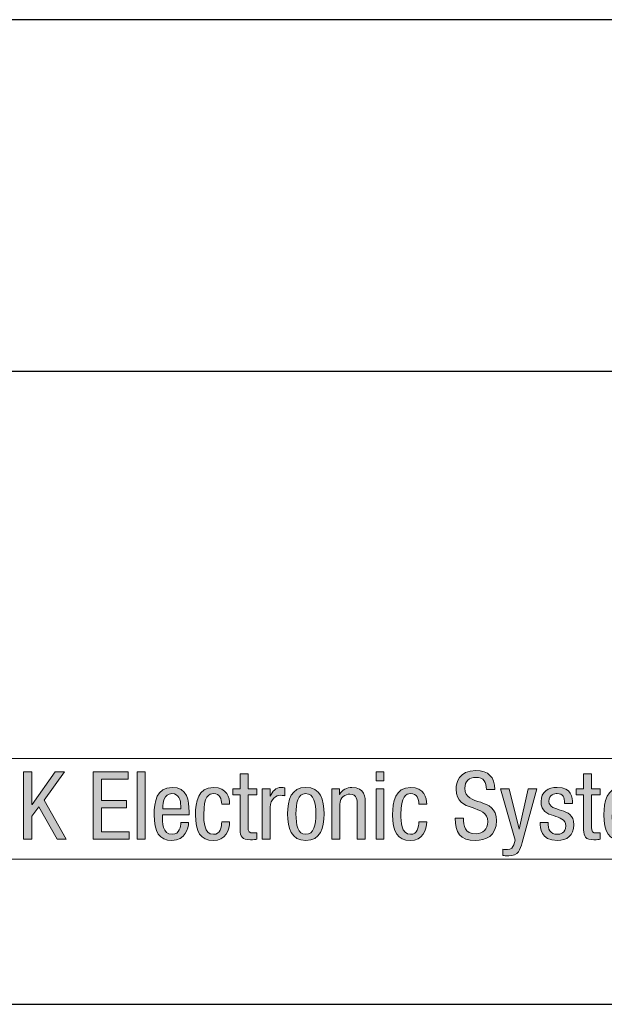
# Model space of a CAD drawing. Header units: inches. Extents: x -3.1 to 15.2, y -1.5 to 10.6.
# Tile 72 of 89: x 13.162 to 13.589, y -1.518 to -0.798. Entities that reach past the tile are written whole.
import ezdxf

# ---------------------------------------------------------------- set-up
doc = ezdxf.new("R2010")
doc.units = ezdxf.units.IN
doc.header["$MEASUREMENT"] = 0
doc.layers.add('chop', color=7, linetype='Continuous')

# ---------------------------------------------------------------- blocks, each defined once
blk = doc.blocks.new('block 3183')
at = {"layer": 'chop', "color": 7, "lineweight": 30, "true_color": 0xffffff}
blk.add_lwpolyline([(-3.01312, -1.51754), (15.17438, -1.51754)], dxfattribs=at)
blk = doc.blocks.new('block 3185')
at = {"layer": 'chop', "color": 7, "lineweight": 30, "true_color": 0xffffff}
blk.add_lwpolyline([(-2.53102, -1.05495), (14.72323, -1.05495)], dxfattribs=at)
blk = doc.blocks.new('block 3187')
at = {"layer": 'chop', "color": 7, "lineweight": 30, "true_color": 0xffffff}
blk.add_lwpolyline([(14.70231, -0.79811), (10.01752, -0.79811)], dxfattribs=at)
blk = doc.blocks.new('block 3113')
at = {"layer": 'chop'}
for name in ['block 3187', 'block 3185', 'block 3183']:
    blk.add_blockref(name, (0, 0), dxfattribs=at)
blk = doc.blocks.new('block 3238')
at = {"layer": 'chop', "true_color": 0x231f20}
h = blk.add_hatch(color=179, dxfattribs=at)
h.dxf.hatch_style = 2
h.paths.add_polyline_path([(13.16509, -1.34774), (13.17114, -1.34774), (13.17114, -1.37157), (13.17129, -1.37157), (13.1883, -1.34774), (13.19505, -1.34774), (13.18018, -1.36827), (13.19629, -1.39692), (13.18953, -1.39692), (13.17624, -1.37322), (13.17114, -1.38018), (13.17114, -1.39692), (13.16509, -1.39692)])
h = blk.add_hatch(color=179, dxfattribs=at)
h.dxf.hatch_style = 2
h.paths.add_polyline_path([(13.21604, -1.34774), (13.24144, -1.34774), (13.24144, -1.35311), (13.22209, -1.35311), (13.22209, -1.36854), (13.24034, -1.36854), (13.24034, -1.37391), (13.22209, -1.37391), (13.22209, -1.39155), (13.24227, -1.39155), (13.24227, -1.39692), (13.21604, -1.39692)])
h = blk.add_hatch(color=179, dxfattribs=at)
h.dxf.hatch_style = 2
h.paths.add_polyline_path([(13.24806, -1.34774), (13.25384, -1.34774), (13.25384, -1.39692), (13.24806, -1.39692)])
h = blk.add_hatch(color=179, dxfattribs=at)
h.dxf.hatch_style = 2
edge = h.paths.add_edge_path()
edge.add_spline(control_points=[(13.32338, -1.34926), (13.32338, -1.34926), (13.32917, -1.34926), (13.32917, -1.34926), (13.32917, -1.34926), (13.32917, -1.36), (13.32917, -1.36), (13.32917, -1.36), (13.33557, -1.36), (13.33557, -1.36), (13.33557, -1.36), (13.33557, -1.36454), (13.33557, -1.36454), (13.33557, -1.36454), (13.32917, -1.36454), (13.32917, -1.36454), (13.32917, -1.36454), (13.32917, -1.38824), (13.32917, -1.38824), (13.32917, -1.39121), (13.32993, -1.39237), (13.33295, -1.39237), (13.3342, -1.39237), (13.33488, -1.39224), (13.3355, -1.39217), (13.3355, -1.39217), (13.3355, -1.39692), (13.3355, -1.39692), (13.33474, -1.39705), (13.33322, -1.39733), (13.33082, -1.39733), (13.32483, -1.39733), (13.32338, -1.39486), (13.32338, -1.39003), (13.32338, -1.39003), (13.32338, -1.36454), (13.32338, -1.36454), (13.32338, -1.36454), (13.31801, -1.36454), (13.31801, -1.36454), (13.31801, -1.36454), (13.31801, -1.36), (13.31801, -1.36), (13.31801, -1.36), (13.32338, -1.36), (13.32338, -1.36), (13.32338, -1.36), (13.32338, -1.34926), (13.32338, -1.34926)], knot_values=[0, 0, 0, 0, 1, 1, 1, 2, 2, 2, 3, 3, 3, 4, 4, 4, 5, 5, 5, 6, 6, 6, 7, 7, 7, 8, 8, 8, 9, 9, 9, 10, 10, 10, 11, 11, 11, 12, 12, 12, 13, 13, 13, 14, 14, 14, 15, 15, 15, 16, 16, 16, 16], degree=3, periodic=1)
h = blk.add_hatch(color=179, dxfattribs=at)
h.dxf.hatch_style = 2
h.paths.add_polyline_path([(13.42268, -1.34774), (13.42845, -1.34774), (13.42845, -1.35436), (13.42268, -1.35436)])
h.paths.add_polyline_path([(13.42268, -1.36), (13.42845, -1.36), (13.42845, -1.39692), (13.42268, -1.39692)])
h = blk.add_hatch(color=179, dxfattribs=at)
h.dxf.hatch_style = 2
edge = h.paths.add_edge_path()
edge.add_spline(control_points=[(13.50331, -1.36049), (13.50331, -1.35532), (13.50145, -1.35174), (13.49567, -1.35174), (13.49057, -1.35174), (13.48754, -1.35449), (13.48754, -1.35973), (13.48754, -1.37358), (13.51076, -1.3653), (13.51076, -1.38329), (13.51076, -1.39464), (13.50241, -1.39788), (13.49546, -1.39788), (13.48395, -1.39788), (13.48058, -1.39195), (13.48058, -1.38148), (13.48058, -1.38148), (13.48664, -1.38148), (13.48664, -1.38148), (13.48664, -1.387), (13.48699, -1.39292), (13.49588, -1.39292), (13.50069, -1.39292), (13.50441, -1.38949), (13.50441, -1.38425), (13.50441, -1.37033), (13.4812, -1.37839), (13.4812, -1.36035), (13.4812, -1.35579), (13.48313, -1.34677), (13.49559, -1.34677), (13.50496, -1.34677), (13.50924, -1.35145), (13.50937, -1.36049), (13.50937, -1.36049), (13.50331, -1.36049), (13.50331, -1.36049)], knot_values=[0, 0, 0, 0, 1, 1, 1, 2, 2, 2, 3, 3, 3, 4, 4, 4, 5, 5, 5, 6, 6, 6, 7, 7, 7, 8, 8, 8, 9, 9, 9, 10, 10, 10, 11, 11, 11, 12, 12, 12, 12], degree=3, periodic=1)
h = blk.add_hatch(color=179, dxfattribs=at)
h.dxf.hatch_style = 2
edge = h.paths.add_edge_path()
edge.add_spline(control_points=[(13.57437, -1.34926), (13.57437, -1.34926), (13.58016, -1.34926), (13.58016, -1.34926), (13.58016, -1.34926), (13.58016, -1.36), (13.58016, -1.36), (13.58016, -1.36), (13.58656, -1.36), (13.58656, -1.36), (13.58656, -1.36), (13.58656, -1.36454), (13.58656, -1.36454), (13.58656, -1.36454), (13.58016, -1.36454), (13.58016, -1.36454), (13.58016, -1.36454), (13.58016, -1.38824), (13.58016, -1.38824), (13.58016, -1.39121), (13.58092, -1.39237), (13.58394, -1.39237), (13.58519, -1.39237), (13.58587, -1.39224), (13.58649, -1.39217), (13.58649, -1.39217), (13.58649, -1.39692), (13.58649, -1.39692), (13.58573, -1.39705), (13.58421, -1.39733), (13.58181, -1.39733), (13.57582, -1.39733), (13.57437, -1.39486), (13.57437, -1.39003), (13.57437, -1.39003), (13.57437, -1.36454), (13.57437, -1.36454), (13.57437, -1.36454), (13.569, -1.36454), (13.569, -1.36454), (13.569, -1.36454), (13.569, -1.36), (13.569, -1.36), (13.569, -1.36), (13.57437, -1.36), (13.57437, -1.36), (13.57437, -1.36), (13.57437, -1.34926), (13.57437, -1.34926)], knot_values=[0, 0, 0, 0, 1, 1, 1, 2, 2, 2, 3, 3, 3, 4, 4, 4, 5, 5, 5, 6, 6, 6, 7, 7, 7, 8, 8, 8, 9, 9, 9, 10, 10, 10, 11, 11, 11, 12, 12, 12, 13, 13, 13, 14, 14, 14, 15, 15, 15, 16, 16, 16, 16], degree=3, periodic=1)
h = blk.add_hatch(color=179, dxfattribs=at)
h.dxf.hatch_style = 2
edge = h.paths.add_edge_path()
edge.add_spline(control_points=[(13.26659, -1.37915), (13.26659, -1.38479), (13.26659, -1.39334), (13.27368, -1.39334), (13.27919, -1.39334), (13.27995, -1.38755), (13.27995, -1.38479), (13.27995, -1.38479), (13.28573, -1.38479), (13.28573, -1.38479), (13.28573, -1.38873), (13.28339, -1.39788), (13.27333, -1.39788), (13.26431, -1.39788), (13.26053, -1.39162), (13.26053, -1.37895), (13.26053, -1.36971), (13.26232, -1.35904), (13.27368, -1.35904), (13.28498, -1.35904), (13.28601, -1.36888), (13.28601, -1.3768), (13.28601, -1.3768), (13.28601, -1.37915), (13.28601, -1.37915), (13.28601, -1.37915), (13.26659, -1.37915), (13.26659, -1.37915)], knot_values=[0, 0, 0, 0, 1, 1, 1, 2, 2, 2, 3, 3, 3, 4, 4, 4, 5, 5, 5, 6, 6, 6, 7, 7, 7, 8, 8, 8, 9, 9, 9, 9], degree=3, periodic=1)
edge = h.paths.add_edge_path()
edge.add_spline(control_points=[(13.27995, -1.37461), (13.27995, -1.37461), (13.27995, -1.3726), (13.27995, -1.3726), (13.27995, -1.36848), (13.27863, -1.36358), (13.27355, -1.36358), (13.26748, -1.36358), (13.26679, -1.37103), (13.26679, -1.37322), (13.26679, -1.37322), (13.26679, -1.37461), (13.26679, -1.37461), (13.26679, -1.37461), (13.27995, -1.37461), (13.27995, -1.37461)], knot_values=[0, 0, 0, 0, 1, 1, 1, 2, 2, 2, 3, 3, 3, 4, 4, 4, 5, 5, 5, 5], degree=3, periodic=1)
h = blk.add_hatch(color=179, dxfattribs=at)
h.dxf.hatch_style = 2
edge = h.paths.add_edge_path()
edge.add_spline(control_points=[(13.3099, -1.37123), (13.3099, -1.36765), (13.30846, -1.36358), (13.30405, -1.36358), (13.30047, -1.36358), (13.29681, -1.36537), (13.29681, -1.37888), (13.29681, -1.38369), (13.29688, -1.39334), (13.30383, -1.39334), (13.3088, -1.39334), (13.3099, -1.3881), (13.3099, -1.3841), (13.3099, -1.3841), (13.31569, -1.3841), (13.31569, -1.3841), (13.31569, -1.38996), (13.3128, -1.39788), (13.30356, -1.39788), (13.29454, -1.39788), (13.29074, -1.39162), (13.29074, -1.37895), (13.29074, -1.36971), (13.29255, -1.35904), (13.3039, -1.35904), (13.31396, -1.35904), (13.31569, -1.36696), (13.31569, -1.37123), (13.31569, -1.37123), (13.3099, -1.37123), (13.3099, -1.37123)], knot_values=[0, 0, 0, 0, 1, 1, 1, 2, 2, 2, 3, 3, 3, 4, 4, 4, 5, 5, 5, 6, 6, 6, 7, 7, 7, 8, 8, 8, 9, 9, 9, 10, 10, 10, 10], degree=3, periodic=1)
h = blk.add_hatch(color=179, dxfattribs=at)
h.dxf.hatch_style = 2
edge = h.paths.add_edge_path()
edge.add_spline(control_points=[(13.33949, -1.36), (13.33949, -1.36), (13.34528, -1.36), (13.34528, -1.36), (13.34528, -1.36), (13.34528, -1.36551), (13.34528, -1.36551), (13.34528, -1.36551), (13.34542, -1.36551), (13.34542, -1.36551), (13.34707, -1.36199), (13.34927, -1.35904), (13.35341, -1.35904), (13.35457, -1.35904), (13.3554, -1.35917), (13.35596, -1.35946), (13.35596, -1.35946), (13.35596, -1.3651), (13.35596, -1.3651), (13.3554, -1.36503), (13.35472, -1.36483), (13.35285, -1.36483), (13.34996, -1.36483), (13.34528, -1.36745), (13.34528, -1.37358), (13.34528, -1.37358), (13.34528, -1.39692), (13.34528, -1.39692), (13.34528, -1.39692), (13.33949, -1.39692), (13.33949, -1.39692), (13.33949, -1.39692), (13.33949, -1.36), (13.33949, -1.36)], knot_values=[0, 0, 0, 0, 1, 1, 1, 2, 2, 2, 3, 3, 3, 4, 4, 4, 5, 5, 5, 6, 6, 6, 7, 7, 7, 8, 8, 8, 9, 9, 9, 10, 10, 10, 11, 11, 11, 11], degree=3, periodic=1)
h = blk.add_hatch(color=179, dxfattribs=at)
h.dxf.hatch_style = 2
edge = h.paths.add_edge_path()
edge.add_spline(control_points=[(13.37138, -1.35904), (13.38205, -1.35904), (13.38467, -1.36806), (13.38467, -1.37846), (13.38467, -1.38886), (13.38199, -1.39788), (13.37138, -1.39788), (13.3607, -1.39788), (13.35809, -1.38886), (13.35809, -1.37846), (13.35809, -1.36806), (13.36077, -1.35904), (13.37138, -1.35904)], knot_values=[0, 0, 0, 0, 1, 1, 1, 2, 2, 2, 3, 3, 3, 4, 4, 4, 4], degree=3, periodic=1)
edge = h.paths.add_edge_path()
edge.add_spline(control_points=[(13.37862, -1.37846), (13.37862, -1.37047), (13.37744, -1.36358), (13.37124, -1.36358), (13.3654, -1.36358), (13.36415, -1.37047), (13.36415, -1.37846), (13.36415, -1.38645), (13.36532, -1.39334), (13.37124, -1.39334), (13.37737, -1.39334), (13.37862, -1.38645), (13.37862, -1.37846)], knot_values=[0, 0, 0, 0, 1, 1, 1, 2, 2, 2, 3, 3, 3, 4, 4, 4, 4], degree=3, periodic=1)
h = blk.add_hatch(color=179, dxfattribs=at)
h.dxf.hatch_style = 2
edge = h.paths.add_edge_path()
edge.add_spline(control_points=[(13.39045, -1.36), (13.39045, -1.36), (13.39597, -1.36), (13.39597, -1.36), (13.39597, -1.36), (13.39597, -1.36434), (13.39597, -1.36434), (13.39597, -1.36434), (13.3961, -1.36434), (13.3961, -1.36434), (13.39761, -1.36096), (13.40148, -1.35904), (13.40506, -1.35904), (13.41477, -1.35904), (13.41477, -1.3664), (13.41477, -1.37074), (13.41477, -1.37074), (13.41477, -1.39692), (13.41477, -1.39692), (13.41477, -1.39692), (13.40898, -1.39692), (13.40898, -1.39692), (13.40898, -1.39692), (13.40898, -1.37143), (13.40898, -1.37143), (13.40898, -1.36861), (13.40877, -1.364), (13.40354, -1.364), (13.40044, -1.364), (13.39624, -1.36606), (13.39624, -1.37143), (13.39624, -1.37143), (13.39624, -1.39692), (13.39624, -1.39692), (13.39624, -1.39692), (13.39045, -1.39692), (13.39045, -1.39692), (13.39045, -1.39692), (13.39045, -1.36), (13.39045, -1.36)], knot_values=[0, 0, 0, 0, 1, 1, 1, 2, 2, 2, 3, 3, 3, 4, 4, 4, 5, 5, 5, 6, 6, 6, 7, 7, 7, 8, 8, 8, 9, 9, 9, 10, 10, 10, 11, 11, 11, 12, 12, 12, 13, 13, 13, 13], degree=3, periodic=1)
h = blk.add_hatch(color=179, dxfattribs=at)
h.dxf.hatch_style = 2
edge = h.paths.add_edge_path()
edge.add_spline(control_points=[(13.45394, -1.37123), (13.45394, -1.36765), (13.4525, -1.36358), (13.44809, -1.36358), (13.44451, -1.36358), (13.44085, -1.36537), (13.44085, -1.37888), (13.44085, -1.38369), (13.44092, -1.39334), (13.44788, -1.39334), (13.45284, -1.39334), (13.45394, -1.3881), (13.45394, -1.3841), (13.45394, -1.3841), (13.45973, -1.3841), (13.45973, -1.3841), (13.45973, -1.38996), (13.45684, -1.39788), (13.4476, -1.39788), (13.43859, -1.39788), (13.43479, -1.39162), (13.43479, -1.37895), (13.43479, -1.36971), (13.43659, -1.35904), (13.44794, -1.35904), (13.45801, -1.35904), (13.45973, -1.36696), (13.45973, -1.37123), (13.45973, -1.37123), (13.45394, -1.37123), (13.45394, -1.37123)], knot_values=[0, 0, 0, 0, 1, 1, 1, 2, 2, 2, 3, 3, 3, 4, 4, 4, 5, 5, 5, 6, 6, 6, 7, 7, 7, 8, 8, 8, 9, 9, 9, 10, 10, 10, 10], degree=3, periodic=1)
h = blk.add_hatch(color=179, dxfattribs=at)
h.dxf.hatch_style = 2
edge = h.paths.add_edge_path()
edge.add_spline(control_points=[(13.56047, -1.37081), (13.56047, -1.36613), (13.55923, -1.36358), (13.55503, -1.36358), (13.55317, -1.36358), (13.54903, -1.36407), (13.54903, -1.36924), (13.54903, -1.37358), (13.55358, -1.37439), (13.55813, -1.37591), (13.56261, -1.37743), (13.56715, -1.37901), (13.56715, -1.38631), (13.56715, -1.3941), (13.56212, -1.39788), (13.55523, -1.39788), (13.5427, -1.39788), (13.54256, -1.38859), (13.54256, -1.38479), (13.54256, -1.38479), (13.54835, -1.38479), (13.54835, -1.38479), (13.54835, -1.38927), (13.54959, -1.39334), (13.55523, -1.39334), (13.55709, -1.39334), (13.56136, -1.39244), (13.56136, -1.38721), (13.56136, -1.38224), (13.55682, -1.38121), (13.55234, -1.37969), (13.54787, -1.37819), (13.54325, -1.37687), (13.54325, -1.36924), (13.54325, -1.36235), (13.54862, -1.35904), (13.55503, -1.35904), (13.56577, -1.35904), (13.56619, -1.36647), (13.56626, -1.37081), (13.56626, -1.37081), (13.56047, -1.37081), (13.56047, -1.37081)], knot_values=[0, 0, 0, 0, 1, 1, 1, 2, 2, 2, 3, 3, 3, 4, 4, 4, 5, 5, 5, 6, 6, 6, 7, 7, 7, 8, 8, 8, 9, 9, 9, 10, 10, 10, 11, 11, 11, 12, 12, 12, 13, 13, 13, 14, 14, 14, 14], degree=3, periodic=1)
h = blk.add_hatch(color=179, dxfattribs=at)
h.dxf.hatch_style = 2
edge = h.paths.add_edge_path()
edge.add_spline(control_points=[(13.59531, -1.37915), (13.59531, -1.38479), (13.59531, -1.39334), (13.6024, -1.39334), (13.60791, -1.39334), (13.60867, -1.38755), (13.60867, -1.38479), (13.60867, -1.38479), (13.61445, -1.38479), (13.61445, -1.38479), (13.61445, -1.38873), (13.61211, -1.39788), (13.60205, -1.39788), (13.59303, -1.39788), (13.58925, -1.39162), (13.58925, -1.37895), (13.58925, -1.36971), (13.59104, -1.35904), (13.6024, -1.35904), (13.6137, -1.35904), (13.61473, -1.36888), (13.61473, -1.3768), (13.61473, -1.3768), (13.61473, -1.37915), (13.61473, -1.37915), (13.61473, -1.37915), (13.59531, -1.37915), (13.59531, -1.37915)], knot_values=[0, 0, 0, 0, 1, 1, 1, 2, 2, 2, 3, 3, 3, 4, 4, 4, 5, 5, 5, 6, 6, 6, 7, 7, 7, 8, 8, 8, 9, 9, 9, 9], degree=3, periodic=1)
edge = h.paths.add_edge_path()
edge.add_spline(control_points=[(13.60867, -1.37461), (13.60867, -1.37461), (13.60867, -1.3726), (13.60867, -1.3726), (13.60867, -1.36848), (13.60735, -1.36358), (13.60227, -1.36358), (13.5962, -1.36358), (13.59551, -1.37103), (13.59551, -1.37322), (13.59551, -1.37322), (13.59551, -1.37461), (13.59551, -1.37461), (13.59551, -1.37461), (13.60867, -1.37461), (13.60867, -1.37461)], knot_values=[0, 0, 0, 0, 1, 1, 1, 2, 2, 2, 3, 3, 3, 4, 4, 4, 5, 5, 5, 5], degree=3, periodic=1)
h = blk.add_hatch(color=179, dxfattribs=at)
h.dxf.hatch_style = 2
edge = h.paths.add_edge_path()
edge.add_spline(control_points=[(13.51358, -1.36), (13.51358, -1.36), (13.51991, -1.36), (13.51991, -1.36), (13.51991, -1.36), (13.52721, -1.38962), (13.52721, -1.38962), (13.52721, -1.38962), (13.52734, -1.38962), (13.52734, -1.38962), (13.52734, -1.38962), (13.53383, -1.36), (13.53383, -1.36), (13.53383, -1.36), (13.54016, -1.36), (13.54016, -1.36), (13.54016, -1.36), (13.52949, -1.3994), (13.52949, -1.3994), (13.5281, -1.4045), (13.5266, -1.40904), (13.51964, -1.40904), (13.51736, -1.40904), (13.5164, -1.40891), (13.51544, -1.40884), (13.51544, -1.40884), (13.51544, -1.40428), (13.51544, -1.40428), (13.51626, -1.40443), (13.51736, -1.4045), (13.51881, -1.4045), (13.5215, -1.4045), (13.52266, -1.40291), (13.52336, -1.40092), (13.52336, -1.40092), (13.52445, -1.39768), (13.52445, -1.39768), (13.52445, -1.39768), (13.51358, -1.36), (13.51358, -1.36)], knot_values=[0, 0, 0, 0, 1, 1, 1, 2, 2, 2, 3, 3, 3, 4, 4, 4, 5, 5, 5, 6, 6, 6, 7, 7, 7, 8, 8, 8, 9, 9, 9, 10, 10, 10, 11, 11, 11, 12, 12, 12, 13, 13, 13, 13], degree=3, periodic=1)
at = {"layer": 'chop', "lineweight": 0}
for points in [[(13.16509, -1.34774), (13.17114, -1.34774), (13.17114, -1.37157), (13.17129, -1.37157), (13.1883, -1.34774), (13.19505, -1.34774), (13.18018, -1.36827), (13.19629, -1.39692), (13.18953, -1.39692), (13.17624, -1.37322), (13.17114, -1.38018), (13.17114, -1.39692), (13.16509, -1.39692), (13.16509, -1.34774)], [(13.21604, -1.34774), (13.24144, -1.34774), (13.24144, -1.35311), (13.22209, -1.35311), (13.22209, -1.36854), (13.24034, -1.36854), (13.24034, -1.37391), (13.22209, -1.37391), (13.22209, -1.39155), (13.24227, -1.39155), (13.24227, -1.39692), (13.21604, -1.39692), (13.21604, -1.34774)], [(13.24806, -1.34774), (13.25384, -1.34774), (13.25384, -1.39692), (13.24806, -1.39692), (13.24806, -1.34774)], [(13.42268, -1.34774), (13.42845, -1.34774), (13.42845, -1.35436), (13.42268, -1.35436), (13.42268, -1.34774)], [(13.42268, -1.36), (13.42845, -1.36), (13.42845, -1.39692), (13.42268, -1.39692), (13.42268, -1.36)]]:
    blk.add_lwpolyline(points, dxfattribs=at)
for points, knots in [([(13.32338, -1.34926), (13.32338, -1.34926), (13.32917, -1.34926), (13.32917, -1.34926), (13.32917, -1.34926), (13.32917, -1.36), (13.32917, -1.36), (13.32917, -1.36), (13.33557, -1.36), (13.33557, -1.36), (13.33557, -1.36), (13.33557, -1.36454), (13.33557, -1.36454), (13.33557, -1.36454), (13.32917, -1.36454), (13.32917, -1.36454), (13.32917, -1.36454), (13.32917, -1.38824), (13.32917, -1.38824), (13.32917, -1.39121), (13.32993, -1.39237), (13.33295, -1.39237), (13.3342, -1.39237), (13.33488, -1.39224), (13.3355, -1.39217), (13.3355, -1.39217), (13.3355, -1.39692), (13.3355, -1.39692), (13.33474, -1.39705), (13.33322, -1.39733), (13.33082, -1.39733), (13.32483, -1.39733), (13.32338, -1.39486), (13.32338, -1.39003), (13.32338, -1.39003), (13.32338, -1.36454), (13.32338, -1.36454), (13.32338, -1.36454), (13.31801, -1.36454), (13.31801, -1.36454), (13.31801, -1.36454), (13.31801, -1.36), (13.31801, -1.36), (13.31801, -1.36), (13.32338, -1.36), (13.32338, -1.36), (13.32338, -1.36), (13.32338, -1.34926), (13.32338, -1.34926)], [0, 0, 0, 0, 1, 1, 1, 2, 2, 2, 3, 3, 3, 4, 4, 4, 5, 5, 5, 6, 6, 6, 7, 7, 7, 8, 8, 8, 9, 9, 9, 10, 10, 10, 11, 11, 11, 12, 12, 12, 13, 13, 13, 14, 14, 14, 15, 15, 15, 16, 16, 16, 16]), ([(13.50331, -1.36049), (13.50331, -1.35532), (13.50145, -1.35174), (13.49567, -1.35174), (13.49057, -1.35174), (13.48754, -1.35449), (13.48754, -1.35973), (13.48754, -1.37358), (13.51076, -1.3653), (13.51076, -1.38329), (13.51076, -1.39464), (13.50241, -1.39788), (13.49546, -1.39788), (13.48395, -1.39788), (13.48058, -1.39195), (13.48058, -1.38148), (13.48058, -1.38148), (13.48664, -1.38148), (13.48664, -1.38148), (13.48664, -1.387), (13.48699, -1.39292), (13.49588, -1.39292), (13.50069, -1.39292), (13.50441, -1.38949), (13.50441, -1.38425), (13.50441, -1.37033), (13.4812, -1.37839), (13.4812, -1.36035), (13.4812, -1.35579), (13.48313, -1.34677), (13.49559, -1.34677), (13.50496, -1.34677), (13.50924, -1.35145), (13.50937, -1.36049), (13.50937, -1.36049), (13.50331, -1.36049), (13.50331, -1.36049)], [0, 0, 0, 0, 1, 1, 1, 2, 2, 2, 3, 3, 3, 4, 4, 4, 5, 5, 5, 6, 6, 6, 7, 7, 7, 8, 8, 8, 9, 9, 9, 10, 10, 10, 11, 11, 11, 12, 12, 12, 12]), ([(13.57437, -1.34926), (13.57437, -1.34926), (13.58016, -1.34926), (13.58016, -1.34926), (13.58016, -1.34926), (13.58016, -1.36), (13.58016, -1.36), (13.58016, -1.36), (13.58656, -1.36), (13.58656, -1.36), (13.58656, -1.36), (13.58656, -1.36454), (13.58656, -1.36454), (13.58656, -1.36454), (13.58016, -1.36454), (13.58016, -1.36454), (13.58016, -1.36454), (13.58016, -1.38824), (13.58016, -1.38824), (13.58016, -1.39121), (13.58092, -1.39237), (13.58394, -1.39237), (13.58519, -1.39237), (13.58587, -1.39224), (13.58649, -1.39217), (13.58649, -1.39217), (13.58649, -1.39692), (13.58649, -1.39692), (13.58573, -1.39705), (13.58421, -1.39733), (13.58181, -1.39733), (13.57582, -1.39733), (13.57437, -1.39486), (13.57437, -1.39003), (13.57437, -1.39003), (13.57437, -1.36454), (13.57437, -1.36454), (13.57437, -1.36454), (13.569, -1.36454), (13.569, -1.36454), (13.569, -1.36454), (13.569, -1.36), (13.569, -1.36), (13.569, -1.36), (13.57437, -1.36), (13.57437, -1.36), (13.57437, -1.36), (13.57437, -1.34926), (13.57437, -1.34926)], [0, 0, 0, 0, 1, 1, 1, 2, 2, 2, 3, 3, 3, 4, 4, 4, 5, 5, 5, 6, 6, 6, 7, 7, 7, 8, 8, 8, 9, 9, 9, 10, 10, 10, 11, 11, 11, 12, 12, 12, 13, 13, 13, 14, 14, 14, 15, 15, 15, 16, 16, 16, 16]), ([(13.26659, -1.37915), (13.26659, -1.38479), (13.26659, -1.39334), (13.27368, -1.39334), (13.27919, -1.39334), (13.27995, -1.38755), (13.27995, -1.38479), (13.27995, -1.38479), (13.28573, -1.38479), (13.28573, -1.38479), (13.28573, -1.38873), (13.28339, -1.39788), (13.27333, -1.39788), (13.26431, -1.39788), (13.26053, -1.39162), (13.26053, -1.37895), (13.26053, -1.36971), (13.26232, -1.35904), (13.27368, -1.35904), (13.28498, -1.35904), (13.28601, -1.36888), (13.28601, -1.3768), (13.28601, -1.3768), (13.28601, -1.37915), (13.28601, -1.37915), (13.28601, -1.37915), (13.26659, -1.37915), (13.26659, -1.37915)], [0, 0, 0, 0, 1, 1, 1, 2, 2, 2, 3, 3, 3, 4, 4, 4, 5, 5, 5, 6, 6, 6, 7, 7, 7, 8, 8, 8, 9, 9, 9, 9]), ([(13.3099, -1.37123), (13.3099, -1.36765), (13.30846, -1.36358), (13.30405, -1.36358), (13.30047, -1.36358), (13.29681, -1.36537), (13.29681, -1.37888), (13.29681, -1.38369), (13.29688, -1.39334), (13.30383, -1.39334), (13.3088, -1.39334), (13.3099, -1.3881), (13.3099, -1.3841), (13.3099, -1.3841), (13.31569, -1.3841), (13.31569, -1.3841), (13.31569, -1.38996), (13.3128, -1.39788), (13.30356, -1.39788), (13.29454, -1.39788), (13.29074, -1.39162), (13.29074, -1.37895), (13.29074, -1.36971), (13.29255, -1.35904), (13.3039, -1.35904), (13.31396, -1.35904), (13.31569, -1.36696), (13.31569, -1.37123), (13.31569, -1.37123), (13.3099, -1.37123), (13.3099, -1.37123)], [0, 0, 0, 0, 1, 1, 1, 2, 2, 2, 3, 3, 3, 4, 4, 4, 5, 5, 5, 6, 6, 6, 7, 7, 7, 8, 8, 8, 9, 9, 9, 10, 10, 10, 10]), ([(13.33949, -1.36), (13.33949, -1.36), (13.34528, -1.36), (13.34528, -1.36), (13.34528, -1.36), (13.34528, -1.36551), (13.34528, -1.36551), (13.34528, -1.36551), (13.34542, -1.36551), (13.34542, -1.36551), (13.34707, -1.36199), (13.34927, -1.35904), (13.35341, -1.35904), (13.35457, -1.35904), (13.3554, -1.35917), (13.35596, -1.35946), (13.35596, -1.35946), (13.35596, -1.3651), (13.35596, -1.3651), (13.3554, -1.36503), (13.35472, -1.36483), (13.35285, -1.36483), (13.34996, -1.36483), (13.34528, -1.36745), (13.34528, -1.37358), (13.34528, -1.37358), (13.34528, -1.39692), (13.34528, -1.39692), (13.34528, -1.39692), (13.33949, -1.39692), (13.33949, -1.39692), (13.33949, -1.39692), (13.33949, -1.36), (13.33949, -1.36)], [0, 0, 0, 0, 1, 1, 1, 2, 2, 2, 3, 3, 3, 4, 4, 4, 5, 5, 5, 6, 6, 6, 7, 7, 7, 8, 8, 8, 9, 9, 9, 10, 10, 10, 11, 11, 11, 11]), ([(13.37138, -1.35904), (13.38205, -1.35904), (13.38467, -1.36806), (13.38467, -1.37846), (13.38467, -1.38886), (13.38199, -1.39788), (13.37138, -1.39788), (13.3607, -1.39788), (13.35809, -1.38886), (13.35809, -1.37846), (13.35809, -1.36806), (13.36077, -1.35904), (13.37138, -1.35904)], [0, 0, 0, 0, 1, 1, 1, 2, 2, 2, 3, 3, 3, 4, 4, 4, 4]), ([(13.39045, -1.36), (13.39045, -1.36), (13.39597, -1.36), (13.39597, -1.36), (13.39597, -1.36), (13.39597, -1.36434), (13.39597, -1.36434), (13.39597, -1.36434), (13.3961, -1.36434), (13.3961, -1.36434), (13.39761, -1.36096), (13.40148, -1.35904), (13.40506, -1.35904), (13.41477, -1.35904), (13.41477, -1.3664), (13.41477, -1.37074), (13.41477, -1.37074), (13.41477, -1.39692), (13.41477, -1.39692), (13.41477, -1.39692), (13.40898, -1.39692), (13.40898, -1.39692), (13.40898, -1.39692), (13.40898, -1.37143), (13.40898, -1.37143), (13.40898, -1.36861), (13.40877, -1.364), (13.40354, -1.364), (13.40044, -1.364), (13.39624, -1.36606), (13.39624, -1.37143), (13.39624, -1.37143), (13.39624, -1.39692), (13.39624, -1.39692), (13.39624, -1.39692), (13.39045, -1.39692), (13.39045, -1.39692), (13.39045, -1.39692), (13.39045, -1.36), (13.39045, -1.36)], [0, 0, 0, 0, 1, 1, 1, 2, 2, 2, 3, 3, 3, 4, 4, 4, 5, 5, 5, 6, 6, 6, 7, 7, 7, 8, 8, 8, 9, 9, 9, 10, 10, 10, 11, 11, 11, 12, 12, 12, 13, 13, 13, 13]), ([(13.45394, -1.37123), (13.45394, -1.36765), (13.4525, -1.36358), (13.44809, -1.36358), (13.44451, -1.36358), (13.44085, -1.36537), (13.44085, -1.37888), (13.44085, -1.38369), (13.44092, -1.39334), (13.44788, -1.39334), (13.45284, -1.39334), (13.45394, -1.3881), (13.45394, -1.3841), (13.45394, -1.3841), (13.45973, -1.3841), (13.45973, -1.3841), (13.45973, -1.38996), (13.45684, -1.39788), (13.4476, -1.39788), (13.43859, -1.39788), (13.43479, -1.39162), (13.43479, -1.37895), (13.43479, -1.36971), (13.43659, -1.35904), (13.44794, -1.35904), (13.45801, -1.35904), (13.45973, -1.36696), (13.45973, -1.37123), (13.45973, -1.37123), (13.45394, -1.37123), (13.45394, -1.37123)], [0, 0, 0, 0, 1, 1, 1, 2, 2, 2, 3, 3, 3, 4, 4, 4, 5, 5, 5, 6, 6, 6, 7, 7, 7, 8, 8, 8, 9, 9, 9, 10, 10, 10, 10]), ([(13.56047, -1.37081), (13.56047, -1.36613), (13.55923, -1.36358), (13.55503, -1.36358), (13.55317, -1.36358), (13.54903, -1.36407), (13.54903, -1.36924), (13.54903, -1.37358), (13.55358, -1.37439), (13.55813, -1.37591), (13.56261, -1.37743), (13.56715, -1.37901), (13.56715, -1.38631), (13.56715, -1.3941), (13.56212, -1.39788), (13.55523, -1.39788), (13.5427, -1.39788), (13.54256, -1.38859), (13.54256, -1.38479), (13.54256, -1.38479), (13.54835, -1.38479), (13.54835, -1.38479), (13.54835, -1.38927), (13.54959, -1.39334), (13.55523, -1.39334), (13.55709, -1.39334), (13.56136, -1.39244), (13.56136, -1.38721), (13.56136, -1.38224), (13.55682, -1.38121), (13.55234, -1.37969), (13.54787, -1.37819), (13.54325, -1.37687), (13.54325, -1.36924), (13.54325, -1.36235), (13.54862, -1.35904), (13.55503, -1.35904), (13.56577, -1.35904), (13.56619, -1.36647), (13.56626, -1.37081), (13.56626, -1.37081), (13.56047, -1.37081), (13.56047, -1.37081)], [0, 0, 0, 0, 1, 1, 1, 2, 2, 2, 3, 3, 3, 4, 4, 4, 5, 5, 5, 6, 6, 6, 7, 7, 7, 8, 8, 8, 9, 9, 9, 10, 10, 10, 11, 11, 11, 12, 12, 12, 13, 13, 13, 14, 14, 14, 14]), ([(13.59531, -1.37915), (13.59531, -1.38479), (13.59531, -1.39334), (13.6024, -1.39334), (13.60791, -1.39334), (13.60867, -1.38755), (13.60867, -1.38479), (13.60867, -1.38479), (13.61445, -1.38479), (13.61445, -1.38479), (13.61445, -1.38873), (13.61211, -1.39788), (13.60205, -1.39788), (13.59303, -1.39788), (13.58925, -1.39162), (13.58925, -1.37895), (13.58925, -1.36971), (13.59104, -1.35904), (13.6024, -1.35904), (13.6137, -1.35904), (13.61473, -1.36888), (13.61473, -1.3768), (13.61473, -1.3768), (13.61473, -1.37915), (13.61473, -1.37915), (13.61473, -1.37915), (13.59531, -1.37915), (13.59531, -1.37915)], [0, 0, 0, 0, 1, 1, 1, 2, 2, 2, 3, 3, 3, 4, 4, 4, 5, 5, 5, 6, 6, 6, 7, 7, 7, 8, 8, 8, 9, 9, 9, 9]), ([(13.27995, -1.37461), (13.27995, -1.37461), (13.27995, -1.3726), (13.27995, -1.3726), (13.27995, -1.36848), (13.27863, -1.36358), (13.27355, -1.36358), (13.26748, -1.36358), (13.26679, -1.37103), (13.26679, -1.37322), (13.26679, -1.37322), (13.26679, -1.37461), (13.26679, -1.37461), (13.26679, -1.37461), (13.27995, -1.37461), (13.27995, -1.37461)], [0, 0, 0, 0, 1, 1, 1, 2, 2, 2, 3, 3, 3, 4, 4, 4, 5, 5, 5, 5]), ([(13.37862, -1.37846), (13.37862, -1.37047), (13.37744, -1.36358), (13.37124, -1.36358), (13.3654, -1.36358), (13.36415, -1.37047), (13.36415, -1.37846), (13.36415, -1.38645), (13.36532, -1.39334), (13.37124, -1.39334), (13.37737, -1.39334), (13.37862, -1.38645), (13.37862, -1.37846)], [0, 0, 0, 0, 1, 1, 1, 2, 2, 2, 3, 3, 3, 4, 4, 4, 4]), ([(13.51358, -1.36), (13.51358, -1.36), (13.51991, -1.36), (13.51991, -1.36), (13.51991, -1.36), (13.52721, -1.38962), (13.52721, -1.38962), (13.52721, -1.38962), (13.52734, -1.38962), (13.52734, -1.38962), (13.52734, -1.38962), (13.53383, -1.36), (13.53383, -1.36), (13.53383, -1.36), (13.54016, -1.36), (13.54016, -1.36), (13.54016, -1.36), (13.52949, -1.3994), (13.52949, -1.3994), (13.5281, -1.4045), (13.5266, -1.40904), (13.51964, -1.40904), (13.51736, -1.40904), (13.5164, -1.40891), (13.51544, -1.40884), (13.51544, -1.40884), (13.51544, -1.40428), (13.51544, -1.40428), (13.51626, -1.40443), (13.51736, -1.4045), (13.51881, -1.4045), (13.5215, -1.4045), (13.52266, -1.40291), (13.52336, -1.40092), (13.52336, -1.40092), (13.52445, -1.39768), (13.52445, -1.39768), (13.52445, -1.39768), (13.51358, -1.36), (13.51358, -1.36)], [0, 0, 0, 0, 1, 1, 1, 2, 2, 2, 3, 3, 3, 4, 4, 4, 5, 5, 5, 6, 6, 6, 7, 7, 7, 8, 8, 8, 9, 9, 9, 10, 10, 10, 11, 11, 11, 12, 12, 12, 13, 13, 13, 13])]:
    blk.add_open_spline(points, degree=3, knots=knots, dxfattribs=at)
blk = doc.blocks.new('block 3236')
at = {"layer": 'chop', "lineweight": 0}
blk.add_lwpolyline([(12.76473, -1.3379), (14.71651, -1.3379), (14.71651, -1.41152), (12.76473, -1.41152), (12.76473, -1.3379)], dxfattribs=at)
at = {"layer": 'chop'}
blk.add_blockref('block 3238', (0, 0), dxfattribs=at)
blk = doc.blocks.new('block 3235')
at = {"layer": 'chop', "lineweight": 0}
blk.add_lwpolyline([(12.76473, -1.33791), (14.71651, -1.33791), (14.71651, -1.41152), (12.76473, -1.41152), (12.76473, -1.33791)], dxfattribs=at)
at = {"layer": 'chop'}
blk.add_blockref('block 3236', (0, 0), dxfattribs=at)
blk = doc.blocks.new('block 3234')
at = {"layer": 'chop'}
blk.add_blockref('block 3235', (0, 0), dxfattribs=at)

msp = doc.modelspace()

# ---------------------------------------------------------------- block references
at = {"layer": 'chop'}
for name in ['block 3113', 'block 3234']:
    msp.add_blockref(name, (0, 0), dxfattribs=at)

doc.saveas('drawing.dxf')
